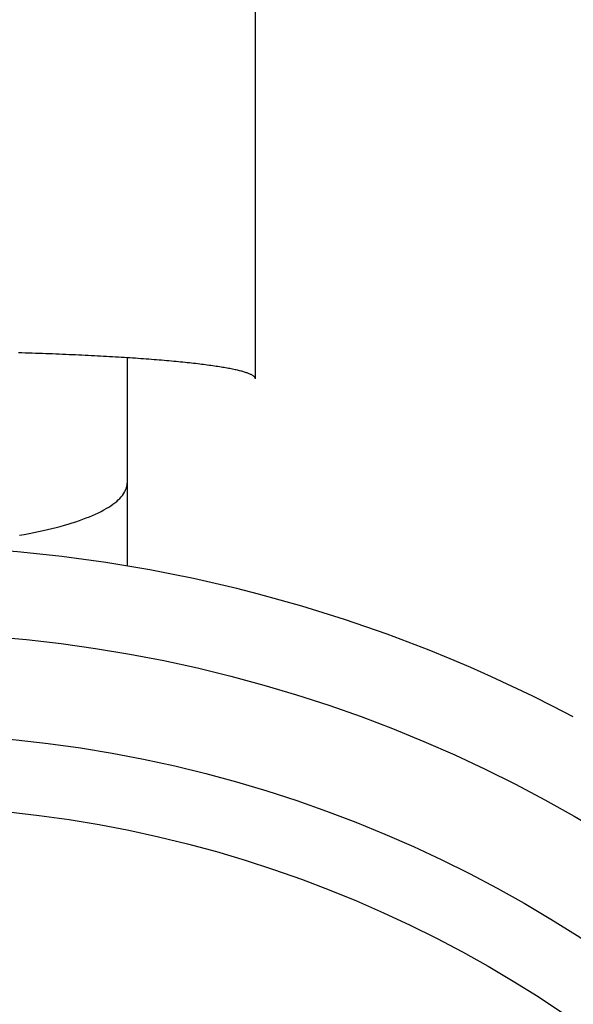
# Model space of a CAD drawing. Extents: x -73 to 159, y -72 to 159.
# Tile 5 of 8: x 4 to 20, y 29 to 58. Entities that reach past the tile are written whole.
import ezdxf

# ---------------------------------------------------------------- set-up
doc = ezdxf.new("R2010")
doc.units = 0
doc.header["$LTSCALE"] = 14
doc.layers.get('0').update_dxf_attribs({"linetype": 'CONTINUOUS'})

msp = doc.modelspace()

# ---------------------------------------------------------------- linework, layer by layer
for p, q in [((10.705, 47.323), (10.705, 66.646)), ((7, 47.931), (7, 41.92))]:
    msp.add_line(p, q)
for points in [[(10.704, 47.323, 0), (10.704, 47.331, 0), (10.702, 47.339, 0), (10.7, 47.347, 0), (10.696, 47.356, 0), (10.691, 47.364, 0), (10.685, 47.372, 0), (10.678, 47.38, 0), (10.67, 47.388, 0), (10.66, 47.396, 0), (10.65, 47.404, 0), (10.639, 47.412, 0), (10.626, 47.42, 0), (10.612, 47.428, 0), (10.598, 47.436, 0), (10.582, 47.444, 0), (10.565, 47.452, 0), (10.547, 47.46, 0), (10.528, 47.468, 0), (10.508, 47.476, 0), (10.487, 47.484, 0), (10.465, 47.492, 0), (10.441, 47.5, 0), (10.417, 47.508, 0), (10.392, 47.516, 0), (10.365, 47.524, 0), (10.338, 47.532, 0), (10.309, 47.54, 0), (10.279, 47.547, 0), (10.249, 47.555, 0), (10.217, 47.563, 0), (10.184, 47.571, 0), (10.15, 47.578, 0), (10.115, 47.586, 0), (10.079, 47.594, 0), (10.043, 47.601, 0), (10.005, 47.609, 0), (9.966, 47.617, 0), (9.926, 47.624, 0), (9.885, 47.632, 0), (9.843, 47.639, 0), (9.8, 47.647, 0), (9.756, 47.654, 0), (9.711, 47.661, 0), (9.665, 47.669, 0), (9.618, 47.676, 0), (9.57, 47.683, 0), (9.521, 47.691, 0), (9.471, 47.698, 0), (9.42, 47.705, 0), (9.368, 47.712, 0), (9.315, 47.719, 0), (9.262, 47.726, 0), (9.207, 47.733, 0), (9.151, 47.74, 0), (9.095, 47.747, 0), (9.037, 47.754, 0), (8.979, 47.761, 0), (8.92, 47.767, 0), (8.859, 47.774, 0), (8.798, 47.781, 0), (8.736, 47.788, 0), (8.673, 47.794, 0), (8.609, 47.801, 0), (8.545, 47.807, 0), (8.479, 47.814, 0), (8.413, 47.82, 0), (8.346, 47.827, 0), (8.277, 47.833, 0), (8.208, 47.839, 0), (8.139, 47.845, 0), (8.068, 47.851, 0), (7.996, 47.858, 0), (7.924, 47.864, 0), (7.851, 47.87, 0), (7.777, 47.875, 0), (7.703, 47.881, 0), (7.627, 47.887, 0), (7.551, 47.893, 0), (7.474, 47.899, 0), (7.396, 47.904, 0), (7.317, 47.91, 0), (7.238, 47.915, 0), (7.158, 47.921, 0), (7.077, 47.926, 0), (6.996, 47.931, 0), (6.914, 47.937, 0), (6.831, 47.942, 0), (6.747, 47.947, 0), (6.663, 47.952, 0), (6.578, 47.957, 0), (6.492, 47.962, 0), (6.406, 47.967, 0), (6.319, 47.972, 0), (6.232, 47.977, 0), (6.143, 47.981, 0), (6.054, 47.986, 0), (5.965, 47.991, 0), (5.875, 47.995, 0), (5.784, 47.999, 0), (5.693, 48.004, 0), (5.601, 48.008, 0), (5.509, 48.012, 0), (5.416, 48.017, 0), (5.322, 48.02, 0), (5.228, 48.025, 0), (5.133, 48.029, 0), (5.038, 48.032, 0), (4.943, 48.036, 0), (4.846, 48.04, 0), (4.75, 48.044, 0), (4.653, 48.047, 0), (4.555, 48.05, 0), (4.457, 48.054, 0), (4.358, 48.057, 0), (4.26, 48.061, 0), (4.16, 48.064, 0), (4.06, 48.067, 0), (3.96, 48.07, 0), (3.859, 48.073, 0)], [(3.889, 42.805, 0), (4.031, 42.831, 0), (4.17, 42.856, 0), (4.307, 42.883, 0), (4.441, 42.911, 0), (4.572, 42.94, 0), (4.701, 42.969, 0), (4.827, 43, 0), (4.95, 43.031, 0), (5.07, 43.062, 0), (5.187, 43.095, 0), (5.3, 43.128, 0), (5.411, 43.162, 0), (5.518, 43.197, 0), (5.622, 43.233, 0), (5.723, 43.269, 0), (5.82, 43.305, 0), (5.914, 43.343, 0), (6.004, 43.38, 0), (6.091, 43.419, 0), (6.173, 43.458, 0), (6.253, 43.497, 0), (6.328, 43.537, 0), (6.399, 43.578, 0), (6.467, 43.618, 0), (6.531, 43.66, 0), (6.591, 43.701, 0), (6.647, 43.743, 0), (6.699, 43.786, 0), (6.746, 43.828, 0), (6.79, 43.871, 0), (6.83, 43.915, 0), (6.865, 43.958, 0), (6.897, 44.002, 0), (6.924, 44.046, 0), (6.947, 44.09, 0), (6.966, 44.134, 0), (6.981, 44.178, 0), (6.992, 44.223, 0), (6.998, 44.267, 0), (7, 44.312, 0)]]:
    msp.add_polyline3d(points)
for radius in [67.5, 40, 37.096, 35]:
    msp.add_circle((0, 0), radius)
msp.add_arc((0, 0), 42.5, 62.1046, 117.8954)

doc.saveas('drawing.dxf')
